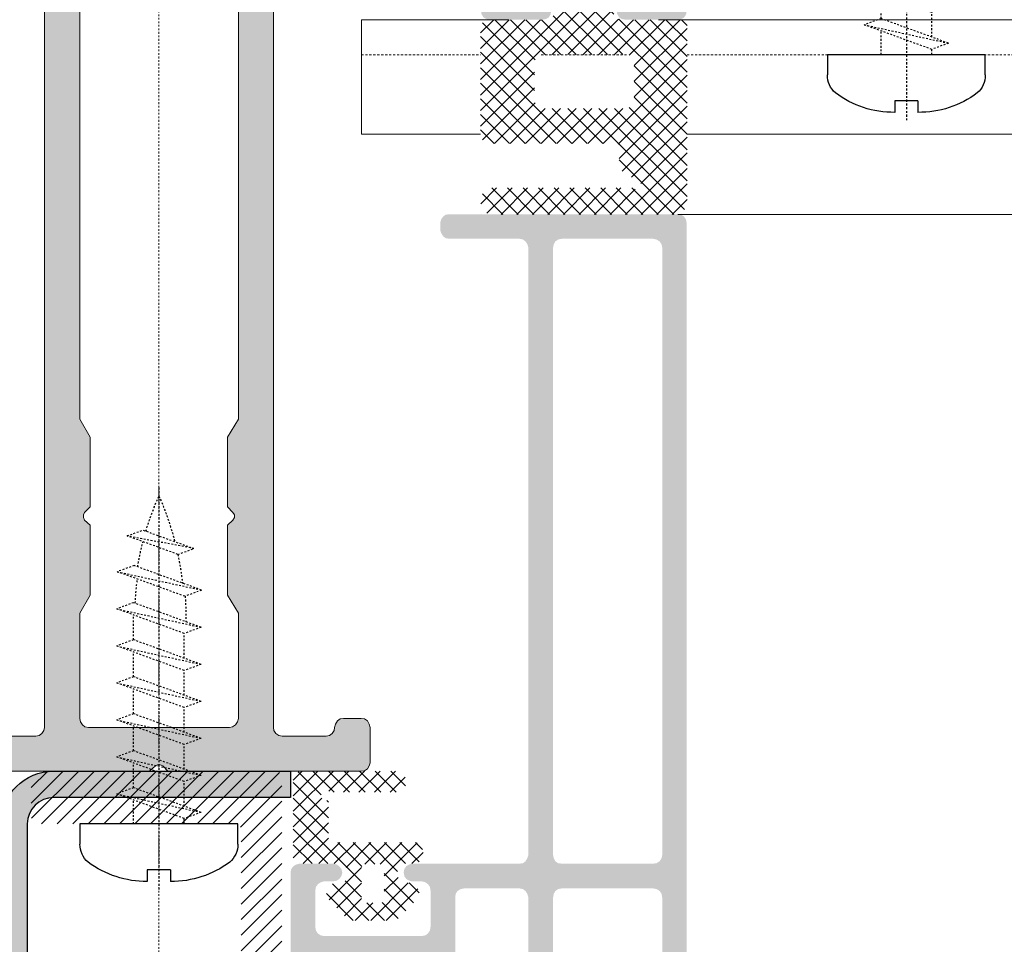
# Model space of a CAD drawing. Header units: millimetres. Extents: x -158258 to 126254, y -16359 to 60195.
# Tile 48 of 173: x -135019 to -134963, y 10550 to 10602. Entities that reach past the tile are written whole.
import ezdxf

# ---------------------------------------------------------------- set-up
doc = ezdxf.new("R2010")
doc.units = ezdxf.units.MM
doc.header["$LTSCALE"] = 0.1
doc.header["$MEASUREMENT"] = 0
doc.linetypes.add('CENTER', pattern=[2, 1.25, -0.25, 0.25, -0.25])
doc.linetypes.add('HIDDEN', pattern=[0.375, 0.25, -0.125])
for name, color, linetype, lineweight in [('01. Aluminium (Main Structure)', 6, 'Continuous', 5), ('2_Centerline', 1, 'CENTER', 15), ('3_Hatch', 8, 'Continuous', 0)]:
    doc.layers.add(name, color=color, linetype=linetype, lineweight=lineweight)
doc.layers.add('CENTER LINE', color=8, linetype='CENTER')
doc.layers.add('HARDWARES', color=7, linetype='Continuous')
doc.layers.add('Glass in Section', color=7, linetype='Continuous', true_color=0x3affff)
pattern_1 = [(45, (-26191.75418318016, -14950.54475466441), (-0.4419417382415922, 0.4419417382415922), []), (135, (-26191.75418318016, -14950.54475466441), (-0.4419417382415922, -0.4419417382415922), [])]

# ---------------------------------------------------------------- blocks, each defined once
blk = doc.blocks.new('A$C23054C9A')
at = {"layer": '3_Hatch'}
h = blk.add_hatch(color=256, dxfattribs=at)
h.dxf.hatch_style = 1
h.paths.add_polyline_path([(10.36235835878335, 60.5273725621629), (10.36235835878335, 25.99274578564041), (10.32502586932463, 25.82786062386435), (10.21613944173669, 25.645346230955), (10.03258803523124, 25.53542278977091), (9.850073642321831, 25.51675654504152), (4.654635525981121, 25.51675654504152), (4.453454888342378, 25.53542278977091), (4.289606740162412, 25.645346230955), (4.197312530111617, 25.82786062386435), (4.16101705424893, 25.99274578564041), (4.16101705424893, 60.5273725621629), (4.197312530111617, 60.71092396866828), (4.289606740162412, 60.87477211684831), (4.453454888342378, 60.98469555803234), (4.654635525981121, 61.02202804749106), (9.850073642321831, 61.02202804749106), (10.03258803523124, 60.98469555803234), (10.21613944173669, 60.87477211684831), (10.32502586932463, 60.71092396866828)], flags=16)
h.paths.add_polyline_path([(4.16101705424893, 5.890237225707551), (4.106055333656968, 6.091417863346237), (3.996131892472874, 6.256303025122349), (3.84991297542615, 6.366226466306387), (3.648732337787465, 6.402521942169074), (3.246371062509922, 6.402521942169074), (3.063856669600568, 6.366226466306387), (2.898971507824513, 6.256303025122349), (2.789048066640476, 6.091417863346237), (2.752752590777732, 5.890237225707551), (2.752752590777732, 1.902919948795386), (2.69779087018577, 1.701739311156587), (2.587867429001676, 1.536854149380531), (2.441648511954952, 1.426930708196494), (2.240467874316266, 1.408264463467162), (-4.454491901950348, 1.408264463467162), (-4.637006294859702, 1.426930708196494), (-4.801891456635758, 1.536854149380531), (-4.911814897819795, 1.701739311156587), (-4.948110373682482, 1.902919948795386), (-4.948110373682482, 19.49896664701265), (-4.911814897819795, 19.70014728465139), (-4.801891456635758, 19.84636620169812), (-4.637006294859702, 19.95628964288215), (-4.454491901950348, 20.01125136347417), (-1.893068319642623, 20.01125136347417), (-1.710553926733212, 20.04754683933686), (-1.545668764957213, 20.15747028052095), (-1.435745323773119, 20.32235544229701), (-1.399449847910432, 20.50486983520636), (-1.399449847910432, 23.59620736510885), (-1.380783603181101, 23.7973880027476), (-1.271897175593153, 23.96227316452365), (-1.088345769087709, 24.07219660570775), (-0.88716513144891, 24.10849208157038), (2.240467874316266, 24.10849208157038), (2.441648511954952, 24.07219660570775), (2.587867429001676, 23.96227316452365), (2.69779087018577, 23.7973880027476), (2.752752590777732, 23.59620736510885), (2.752752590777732, 19.60889008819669), (2.789048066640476, 19.40770945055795), (2.898971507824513, 19.26149053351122), (3.063856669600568, 19.15156709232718), (3.246371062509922, 19.11527161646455), (3.648732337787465, 19.11527161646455), (3.84991297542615, 19.15156709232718), (3.996131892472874, 19.26149053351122), (4.106055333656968, 19.40770945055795), (4.16101705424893, 19.60889008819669), (4.16101705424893, 23.59620736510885), (4.197312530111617, 23.7973880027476), (4.289606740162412, 23.96227316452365), (4.453454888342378, 24.07219660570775), (4.654635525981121, 24.10849208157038), (9.850073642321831, 24.10849208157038), (10.03258803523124, 24.07219660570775), (10.21613944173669, 23.96227316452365), (10.32502586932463, 23.7973880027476), (10.36235835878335, 23.59620736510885), (10.36235835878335, 1.902919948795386), (10.32502586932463, 1.701739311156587), (10.21613944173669, 1.536854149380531), (10.03258803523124, 1.426930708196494), (9.850073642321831, 1.408264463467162), (4.654635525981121, 1.408264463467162), (4.453454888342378, 1.426930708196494), (4.289606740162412, 1.536854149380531), (4.197312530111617, 1.701739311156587), (4.16101705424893, 1.902919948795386)], flags=16)
h.paths.add_polyline_path([(-6.045270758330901, 4.536934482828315), (-6.35637483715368, 4.225830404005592), (-6.35637483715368, 1.902919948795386), (-6.3937073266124, 1.701739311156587), (-6.502593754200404, 1.536854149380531), (-6.667478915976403, 1.426930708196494), (-6.868659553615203, 1.408264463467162), (-9.246531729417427, 1.408264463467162), (-9.447712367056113, 1.426930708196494), (-9.593931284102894, 1.536854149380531), (-9.70385472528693, 1.701739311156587), (-9.75881644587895, 1.902919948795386), (-9.75881644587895, 2.506461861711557), (-9.795111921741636, 2.688976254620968), (-9.905035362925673, 2.853861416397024), (-10.06992052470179, 2.963784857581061), (-10.25243491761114, 3.000080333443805), (-10.45361555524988, 2.963784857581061), (-10.61850071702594, 2.853861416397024), (-10.72842415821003, 2.688976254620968), (-10.76471963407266, 2.506461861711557), (-10.76471963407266, 0.493618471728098), (-10.72842415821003, 0.3111040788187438), (-10.61850071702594, 0.1462189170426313), (-10.45361555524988, 0.03629547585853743), (-10.25243491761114, -4.035882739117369e-12), (10.25243491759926, -4.035882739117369e-12), (10.453615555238, -0.05496172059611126), (10.59983447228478, -0.1648851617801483), (10.70975791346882, -0.3111040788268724), (10.76471963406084, -0.512284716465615), (10.76471963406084, -1.518187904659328), (10.80101510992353, -1.700702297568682), (10.89227230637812, -1.865587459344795), (11.05715746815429, -1.975510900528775), (11.25833810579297, -1.99314013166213), (11.44085249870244, -1.975510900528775), (11.6057376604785, -1.865587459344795), (11.71566110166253, -1.700702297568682), (11.75195657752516, -1.518187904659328), (11.75195657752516, 61.91800779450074), (11.71566110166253, 62.11918843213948), (11.6057376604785, 62.28407359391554), (11.44085249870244, 62.39296002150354), (11.25833810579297, 62.41162626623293), (-1.746849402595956, 62.41162626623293), (-1.948030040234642, 62.39296002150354), (-2.094248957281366, 62.28407359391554), (-2.20417239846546, 62.11918843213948), (-2.259134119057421, 61.91800779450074), (-2.259134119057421, 61.5156465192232), (-2.20417239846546, 61.3507613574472), (-2.094248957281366, 61.16824696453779), (-1.948030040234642, 61.05832352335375), (-1.746849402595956, 61.02202804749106), (2.240467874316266, 61.02202804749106), (2.441648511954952, 60.98469555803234), (2.587867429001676, 60.87477211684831), (2.69779087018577, 60.71092396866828), (2.752752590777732, 60.5273725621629), (2.752752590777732, 25.99274578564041), (2.69779087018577, 25.82786062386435), (2.587867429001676, 25.645346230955), (2.441648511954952, 25.53542278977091), (2.240467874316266, 25.51675654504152), (-3.832283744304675, 25.51675654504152), (-3.997168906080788, 25.48046106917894), (-4.088426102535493, 25.42549934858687), (-4.179683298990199, 25.37053762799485), (-4.23464501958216, 25.29794667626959), (-4.289606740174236, 25.22431871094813), (-4.308272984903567, 25.13306151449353), (-4.325902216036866, 25.05943354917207), (-4.325902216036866, 24.96817635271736), (-4.308272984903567, 24.87691915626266), (-4.289606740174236, 24.78566195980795), (-4.23464501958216, 24.7120339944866), (-4.179683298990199, 24.63944304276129), (-4.088426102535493, 24.58448132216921), (-3.997168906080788, 24.54818584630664), (-3.88724546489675, 24.51085335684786), (-3.302369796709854, 24.51085335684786), (-3.101189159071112, 24.4558916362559), (-2.953933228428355, 24.34700520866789), (-2.84504680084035, 24.19974927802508), (-2.807714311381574, 23.99856864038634), (-2.807714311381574, 21.9141713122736), (-2.84504680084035, 21.71299067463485), (-2.953933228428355, 21.5481055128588), (-3.101189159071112, 21.43818207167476), (-3.302369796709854, 21.40188659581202), (-8.86283669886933, 21.40188659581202), (-9.045351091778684, 21.43818207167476), (-9.21023625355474, 21.5481055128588), (-9.320159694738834, 21.71299067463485), (-9.356455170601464, 21.9141713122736), (-9.356455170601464, 23.99856864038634), (-9.320159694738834, 24.19974927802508), (-9.21023625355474, 24.34700520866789), (-9.045351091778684, 24.4558916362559), (-8.86283669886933, 24.51085335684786), (-8.331885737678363, 24.51085335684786), (-8.130705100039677, 24.54818584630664), (-7.984486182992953, 24.65707227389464), (-7.874562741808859, 24.80432820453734), (-7.819601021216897, 25.00550884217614), (-7.874562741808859, 25.20668947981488), (-7.984486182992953, 25.35290839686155), (-8.130705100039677, 25.46283183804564), (-8.331885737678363, 25.51675654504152), (-10.25243491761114, 25.51675654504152), (-10.45361555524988, 25.46283183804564), (-10.61850071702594, 25.35290839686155), (-10.72842415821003, 25.20668947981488), (-10.76471963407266, 25.00550884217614), (-10.76471963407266, 17.9081877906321), (-10.72842415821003, 17.70700715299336), (-10.61850071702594, 17.54212199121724), (-10.45361555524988, 17.43219855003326), (-10.25243491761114, 17.39590307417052), (-9.868739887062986, 17.39590307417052), (-9.667559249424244, 17.43219855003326), (-9.48504485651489, 17.54212199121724), (-9.41141689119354, 17.70700715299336), (-9.356455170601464, 17.9081877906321), (-9.356455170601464, 19.49896664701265), (-9.320159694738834, 19.70014728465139), (-9.21023625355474, 19.84636620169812), (-9.045351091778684, 19.95628964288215), (-8.86283669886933, 20.01125136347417), (-6.868659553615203, 20.01125136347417), (-6.667478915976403, 19.95628964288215), (-6.502593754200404, 19.84636620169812), (-6.3937073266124, 19.70014728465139), (-6.35637483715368, 19.49896664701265), (-6.35637483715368, 10.24362030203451), (-6.3937073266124, 10.06110590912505), (-6.502593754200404, 9.896220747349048), (-6.667478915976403, 9.786297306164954), (-6.868659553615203, 9.731335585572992), (-8.86283669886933, 9.731335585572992), (-9.045351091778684, 9.786297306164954), (-9.21023625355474, 9.896220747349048), (-9.320159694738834, 10.06110590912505), (-9.356455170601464, 10.24362030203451), (-9.356455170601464, 11.30448521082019), (-9.41141689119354, 11.4869996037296), (-9.48504485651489, 11.65188476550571), (-9.667559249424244, 11.76180820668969), (-9.868739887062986, 11.79810368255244), (-10.25243491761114, 11.79810368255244), (-10.45361555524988, 11.76180820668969), (-10.61850071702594, 11.65188476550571), (-10.72842415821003, 11.4869996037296), (-10.76471963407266, 11.30448521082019), (-10.76471963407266, 6.987397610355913), (-10.74709040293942, 6.859844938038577), (-10.70975791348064, 6.768587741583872), (-10.65479619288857, 6.694959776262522), (-10.59983447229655, 6.639998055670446), (-10.54590976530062, 6.585036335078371), (-10.47228179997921, 6.548740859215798), (-10.39865383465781, 6.512445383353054), (-10.32606288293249, 6.493779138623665), (-10.25243491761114, 6.493779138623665), (-10.16117772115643, 6.493779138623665), (-10.08858676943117, 6.530074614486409), (-10.01495880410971, 6.567407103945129), (-9.941330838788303, 6.603702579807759), (-9.887406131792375, 6.676293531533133), (-9.8324444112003, 6.74992149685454), (-9.75881644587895, 6.987397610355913), (-9.75881644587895, 7.590939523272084), (-9.70385472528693, 7.792120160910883), (-9.593931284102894, 7.957005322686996), (-9.447712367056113, 8.066928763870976), (-9.246531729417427, 8.085595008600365), (-6.868659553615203, 8.085595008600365), (-6.667478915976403, 8.066928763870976), (-6.502593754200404, 7.957005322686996), (-6.3937073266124, 7.792120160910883), (-6.35637483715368, 7.590939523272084), (-6.35637483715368, 5.268029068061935), (-6.045270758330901, 4.956924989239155), (-5.954013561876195, 4.829372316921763), (-5.954013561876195, 4.664487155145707)])
blk = doc.blocks.new('A$C768C5112')
at = {"layer": '3_Hatch'}
h = blk.add_hatch(color=256, dxfattribs=at)
h.dxf.hatch_style = 1
h.paths.add_polyline_path([(-4.223506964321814, -41.98522546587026), (-3.912497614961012, -41.67421611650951), (-3.912497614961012, -37.70677351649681), (-4.498231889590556, -36.68251605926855), (-4.498231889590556, -2.487038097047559), (-4.461947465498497, -2.304579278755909), (-4.352057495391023, -2.139744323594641), (-4.205883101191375, -2.029854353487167), (-4.004763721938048, -1.993569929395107), (4.004763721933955, -1.993569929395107), (4.188259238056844, -2.029854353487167), (4.35205749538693, -2.139744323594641), (4.461947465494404, -2.304579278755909), (4.516892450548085, -2.487038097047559), (4.516892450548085, -36.68251605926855), (3.894873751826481, -37.70677351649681), (3.894873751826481, -41.67421611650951), (4.205883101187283, -41.98522546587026), (4.297112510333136, -42.13139986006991), (4.297112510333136, -42.27757425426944), (4.205883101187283, -42.42374864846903), (3.894873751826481, -42.71713413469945), (3.894873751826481, -46.6845767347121), (4.516892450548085, -47.70883419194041), (4.516892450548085, -53.70716784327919), (4.461947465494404, -53.8896266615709), (4.35205749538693, -54.05446161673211), (4.188259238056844, -54.16435158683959), (4.004763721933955, -54.2006360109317), (-4.004763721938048, -54.2006360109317), (-4.205883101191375, -54.16435158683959), (-4.352057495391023, -54.05446161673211), (-4.461947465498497, -53.8896266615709), (-4.498231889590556, -53.70716784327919), (-4.498231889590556, -47.70883419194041), (-3.912497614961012, -46.6845767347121), (-3.912497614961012, -42.71713413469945), (-4.223506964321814, -42.42374864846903), (-4.278451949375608, -42.27757425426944), (-4.278451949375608, -42.13139986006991)], flags=16)
h.paths.add_polyline_path([(10.03938179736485, -54.01714049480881), (9.984436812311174, -54.2006360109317), (9.965776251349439, -54.38309482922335), (9.856922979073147, -54.54792978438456), (9.692088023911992, -54.65781975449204), (9.509629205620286, -54.69410417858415), (7.003930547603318, -54.69410417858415), (6.821471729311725, -54.65781975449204), (6.637976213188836, -54.54792978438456), (6.528086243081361, -54.38309482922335), (6.510462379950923, -54.2006360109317), (6.510462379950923, -2.487038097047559), (6.528086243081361, -2.304579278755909), (6.637976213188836, -2.139744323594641), (6.821471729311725, -2.029854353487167), (7.003930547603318, -1.993569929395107), (11.88677733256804, -1.993569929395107), (12.17912612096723, -1.682560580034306), (12.32530051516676, -1.591331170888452), (12.47147490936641, -1.591331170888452), (12.59898874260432, -1.682560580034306), (12.92865865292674, -1.993569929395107), (27.50255676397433, -1.993569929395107), (27.68605228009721, -2.029854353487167), (27.86851109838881, -2.139744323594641), (27.95974050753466, -2.304579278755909), (27.99602493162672, -2.487038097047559), (27.99602493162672, -6.985269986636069), (27.95974050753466, -7.186389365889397), (27.86851109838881, -7.351224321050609), (27.68605228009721, -7.461114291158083), (27.50255676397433, -7.497398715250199), (18.81710233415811, -7.497398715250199), (18.61598295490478, -7.533683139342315), (18.45114799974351, -7.64357310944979), (18.34125802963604, -7.808408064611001), (18.30497360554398, -8.009527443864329), (18.30497360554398, -13.47707180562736), (18.34125802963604, -13.67819118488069), (18.45114799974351, -13.86065000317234), (18.61598295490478, -13.95291611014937), (18.81710233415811, -13.98920053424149), (21.79760859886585, -13.98920053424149), (21.99872797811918, -13.95291611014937), (22.16356293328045, -13.86065000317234), (22.27241620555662, -13.67819118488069), (22.29107676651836, -13.47707180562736), (22.29107676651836, -13.00122750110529), (22.27241620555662, -12.80010812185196), (22.16356293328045, -12.65393372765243), (21.99872797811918, -12.5440437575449), (21.79760859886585, -12.49013547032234), (20.80963556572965, -12.49013547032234), (20.60851618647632, -12.4528143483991), (20.46234179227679, -12.34292437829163), (20.35245182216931, -12.19674998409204), (20.29750683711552, -11.99563060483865), (20.29750683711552, -10.00309737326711), (20.35245182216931, -9.801977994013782), (20.46234179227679, -9.655803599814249), (20.60851618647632, -9.545913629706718), (20.80963556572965, -9.49096864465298), (23.64396743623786, -9.49096864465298), (23.93735292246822, -9.179959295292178), (24.08352731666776, -9.106353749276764), (24.2297017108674, -9.106353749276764), (24.35721554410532, -9.179959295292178), (24.68688545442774, -9.49096864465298), (27.50255676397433, -9.49096864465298), (27.68605228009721, -9.545913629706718), (27.86851109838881, -9.655803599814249), (27.95974050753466, -9.801977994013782), (27.99602493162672, -10.00309737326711), (27.99602493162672, -11.99563060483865), (27.95974050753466, -12.19674998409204), (27.86851109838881, -12.34292437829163), (27.68605228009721, -12.4528143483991), (27.50255676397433, -12.49013547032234), (26.51562042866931, -12.49013547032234), (26.31450104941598, -12.5440437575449), (26.16832665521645, -12.65393372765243), (26.05843668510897, -12.80010812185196), (26.00349170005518, -13.00122750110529), (26.00349170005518, -13.47707180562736), (26.05843668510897, -13.67819118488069), (26.16832665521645, -13.86065000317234), (26.31450104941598, -13.95291611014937), (26.51562042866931, -13.98920053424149), (29.51375055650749, -13.98920053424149), (29.69724607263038, -13.95291611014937), (29.86208102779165, -13.86065000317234), (29.97093430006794, -13.67819118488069), (29.98959486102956, -13.47707180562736), (29.97093430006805, 81.00442663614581), (29.86208102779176, 81.1879221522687), (29.77966355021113, 81.24286713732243), (29.69724607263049, 81.29781212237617), (29.60549831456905, 81.3066240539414), (29.5137505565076, 81.31543598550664), (-29.51375055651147, 81.31543598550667), (-29.7148699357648, 81.2978121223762), (-29.86104432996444, 81.18792215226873), (-29.97093430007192, 81.00442663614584), (-30.00721872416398, 80.84062837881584), (-30.00721872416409, -13.47707180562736), (-29.97093430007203, -13.67819118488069), (-29.86104432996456, -13.86065000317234), (-29.71486993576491, -13.95291611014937), (-29.51375055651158, -13.98920053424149), (-26.4959231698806, -13.98920053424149), (-26.31346435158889, -13.95291611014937), (-26.14862939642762, -13.86065000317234), (-26.03873942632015, -13.67819118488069), (-26.00245500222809, -13.47707180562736), (-26.00245500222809, -13.00122750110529), (-26.03873942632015, -12.80010812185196), (-26.14862939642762, -12.65393372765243), (-26.31346435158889, -12.5440437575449), (-26.4959231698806, -12.49013547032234), (-27.52018062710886, -12.49013547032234), (-27.68501558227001, -12.4528143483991), (-27.86747440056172, -12.34292437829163), (-27.97736437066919, -12.19674998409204), (-28.01364879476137, -11.99563060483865), (-28.01364879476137, -10.00309737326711), (-27.97736437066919, -9.801977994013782), (-27.86747440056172, -9.655803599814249), (-27.68501558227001, -9.545913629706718), (-27.52018062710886, -9.49096864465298), (-24.68584875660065, -9.49096864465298), (-24.37483940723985, -9.179959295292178), (-24.24732557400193, -9.106353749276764), (-24.06383005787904, -9.106353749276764), (-23.93631622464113, -9.179959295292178), (-23.62530687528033, -9.49096864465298), (-20.80963556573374, -9.49096864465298), (-20.60851618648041, -9.545913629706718), (-20.44368123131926, -9.655803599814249), (-20.33379126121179, -9.801977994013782), (-20.29750683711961, -10.00309737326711), (-20.29750683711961, -11.99563060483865), (-20.33379126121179, -12.19674998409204), (-20.44368123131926, -12.34292437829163), (-20.60851618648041, -12.4528143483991), (-20.80963556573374, -12.49013547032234), (-21.81523246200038, -12.49013547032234), (-22.01635184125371, -12.5440437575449), (-22.16252623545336, -12.65393372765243), (-22.27241620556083, -12.80010812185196), (-22.30870062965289, -13.00122750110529), (-22.30870062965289, -13.47707180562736), (-22.27241620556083, -13.67819118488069), (-22.16252623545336, -13.86065000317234), (-22.01635184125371, -13.95291611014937), (-21.81523246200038, -13.98920053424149), (-18.79740507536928, -13.98920053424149), (-18.61494625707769, -13.95291611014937), (-18.45011130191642, -13.86065000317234), (-18.34125802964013, -13.67819118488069), (-18.30393690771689, -13.47707180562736), (-18.30393690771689, -8.009527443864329), (-18.34125802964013, -7.808408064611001), (-18.45011130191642, -7.64357310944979), (-18.61494625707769, -7.533683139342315), (-18.79740507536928, -7.497398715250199), (-27.52018062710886, -7.497398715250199), (-27.68501558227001, -7.461114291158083), (-27.86747440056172, -7.351224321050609), (-27.97736437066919, -7.186389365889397), (-28.01364879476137, -6.985269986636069), (-28.01364879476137, -2.487038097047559), (-27.97736437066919, -2.304579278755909), (-27.86747440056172, -2.139744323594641), (-27.68501558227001, -2.029854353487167), (-27.52018062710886, -1.993569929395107), (-12.92762195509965, -1.993569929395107), (-12.61764930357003, -1.682560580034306), (-12.48909877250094, -1.591331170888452), (-12.3429243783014, -1.591331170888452), (-12.17808942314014, -1.682560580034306), (-11.86708007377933, -1.993569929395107), (-7.002893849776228, -1.993569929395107), (-6.801774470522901, -2.029854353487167), (-6.655600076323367, -2.139744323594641), (-6.545710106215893, -2.304579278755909), (-6.509425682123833, -2.487038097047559), (-6.509425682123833, -54.2006360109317), (-6.545710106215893, -54.38309482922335), (-6.655600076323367, -54.54792978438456), (-6.801774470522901, -54.65781975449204), (-7.002893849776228, -54.69410417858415), (-9.508592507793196, -54.69410417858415), (-9.709711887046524, -54.65781975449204), (-9.855886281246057, -54.54792978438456), (-9.965776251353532, -54.38309482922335), (-10.0020606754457, -54.2006360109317), (-10.03834509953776, -54.01714049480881), (-10.14823506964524, -53.83468167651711), (-10.31307002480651, -53.72479170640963), (-10.4955288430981, -53.70716784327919), (-11.50216243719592, -53.70716784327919), (-11.70328181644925, -53.72479170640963), (-11.8494562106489, -53.83468167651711), (-11.95934618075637, -54.01714049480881), (-12.01325446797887, -54.2006360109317), (-12.01325446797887, -56.21182980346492), (-11.95934618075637, -56.39532531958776), (-11.8494562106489, -56.55912357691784), (-11.70328181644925, -56.66901354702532), (-11.50216243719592, -56.68767410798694), (-0.5297525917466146, -56.68767410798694), (-0.201119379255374, -56.39532531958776), (-0.07256884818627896, -56.3217197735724), (0.07360554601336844, -56.3217197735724), (0.2197799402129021, -56.39532531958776), (0.5121287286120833, -56.68767410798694), (11.50216243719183, -56.68767410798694), (11.68565795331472, -56.66901354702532), (11.8494562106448, -56.55912357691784), (11.95934618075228, -56.39532531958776), (12.01429116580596, -56.21182980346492), (12.01429116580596, -54.2006360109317), (11.95934618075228, -54.01714049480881), (11.8494562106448, -53.83468167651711), (11.68565795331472, -53.72479170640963), (11.50216243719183, -53.70716784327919), (10.4965655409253, -53.70716784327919), (10.29544616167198, -53.72479170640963), (10.14927176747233, -53.83468167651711)])
h.paths.add_polyline_path([(27.99602493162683, 77.82280099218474), (27.95974050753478, 78.0062965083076), (27.86851109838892, 78.1887553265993), (27.68605228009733, 78.29864529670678), (27.50255676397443, 78.33492972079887), (-27.52018062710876, 78.3349297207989), (-27.6850155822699, 78.29864529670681), (-27.8674744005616, 78.18875532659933), (-27.97736437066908, 78.00629650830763), (-28.01364879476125, 77.82280099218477), (-28.01364879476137, 0.5121287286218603), (-27.97736437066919, 0.3110093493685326), (-27.86747440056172, 0.1648349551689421), (-27.68501558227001, 0.05494498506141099), (-27.52018062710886, 7.73070496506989e-12), (27.50255676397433, 7.73070496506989e-12), (27.68605228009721, 0.05494498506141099), (27.86851109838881, 0.1648349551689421), (27.95974050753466, 0.3110093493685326), (27.99602493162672, 0.5121287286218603)], flags=16)
at = {"layer": '01. Aluminium (Main Structure)', "linetype": 'ByBlock'}
for p, q in [((-6.509425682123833, -2.487038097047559), (-6.509425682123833, -54.2006360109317)), ((-4.498231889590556, -36.68251605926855), (-4.498231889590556, -2.487038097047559)), ((4.516892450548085, -2.487038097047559), (4.516892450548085, -36.68251605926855)), ((6.510462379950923, -54.2006360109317), (6.510462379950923, -2.487038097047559)), ((-3.912497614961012, -37.70677351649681), (-4.498231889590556, -36.68251605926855)), ((4.516892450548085, -36.68251605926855), (3.894873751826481, -37.70677351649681)), ((-3.912497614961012, -41.67421611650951), (-3.912497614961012, -37.70677351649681)), ((3.894873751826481, -37.70677351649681), (3.894873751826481, -41.67421611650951)), ((-4.223506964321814, -41.98522546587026), (-3.912497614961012, -41.67421611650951)), ((3.894873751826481, -41.67421611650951), (4.205883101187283, -41.98522546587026)), ((-4.278451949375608, -42.13139986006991), (-4.223506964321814, -41.98522546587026)), ((-4.278451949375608, -42.27757425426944), (-4.278451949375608, -42.13139986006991)), ((-4.223506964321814, -42.42374864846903), (-4.278451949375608, -42.27757425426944)), ((-3.912497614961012, -42.71713413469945), (-4.223506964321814, -42.42374864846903)), ((4.205883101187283, -42.42374864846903), (3.894873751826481, -42.71713413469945)), ((4.205883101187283, -41.98522546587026), (4.297112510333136, -42.13139986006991)), ((4.297112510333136, -42.27757425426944), (4.205883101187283, -42.42374864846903)), ((4.297112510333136, -42.13139986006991), (4.297112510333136, -42.27757425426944)), ((-3.912497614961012, -46.6845767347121), (-3.912497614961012, -42.71713413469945)), ((3.894873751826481, -42.71713413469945), (3.894873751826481, -46.6845767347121)), ((-4.498231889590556, -47.70883419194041), (-3.912497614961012, -46.6845767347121)), ((3.894873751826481, -46.6845767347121), (4.516892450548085, -47.70883419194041)), ((-4.498231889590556, -53.70716784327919), (-4.498231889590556, -47.70883419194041)), ((4.516892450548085, -47.70883419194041), (4.516892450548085, -53.70716784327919)), ((-4.461947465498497, -53.8896266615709), (-4.498231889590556, -53.70716784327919)), ((4.516892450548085, -53.70716784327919), (4.461947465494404, -53.8896266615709)), ((10.14927176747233, -53.83468167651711), (10.29544616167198, -53.72479170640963)), ((10.29544616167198, -53.72479170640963), (10.4965655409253, -53.70716784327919)), ((10.4965655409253, -53.70716784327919), (11.50216243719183, -53.70716784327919)), ((11.50216243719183, -53.70716784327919), (11.68565795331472, -53.72479170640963)), ((11.68565795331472, -53.72479170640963), (11.8494562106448, -53.83468167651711)), ((-6.509425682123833, -54.2006360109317), (-6.545710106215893, -54.38309482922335)), ((-4.352057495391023, -54.05446161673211), (-4.461947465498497, -53.8896266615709)), ((-4.205883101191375, -54.16435158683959), (-4.352057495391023, -54.05446161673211)), ((-4.004763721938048, -54.2006360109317), (-4.205883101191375, -54.16435158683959)), ((4.004763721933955, -54.2006360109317), (-4.004763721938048, -54.2006360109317)), ((4.188259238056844, -54.16435158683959), (4.004763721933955, -54.2006360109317)), ((4.35205749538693, -54.05446161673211), (4.188259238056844, -54.16435158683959)), ((4.461947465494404, -53.8896266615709), (4.35205749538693, -54.05446161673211)), ((6.528086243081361, -54.38309482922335), (6.510462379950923, -54.2006360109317)), ((9.984436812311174, -54.2006360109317), (9.965776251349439, -54.38309482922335)), ((9.984436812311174, -54.2006360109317), (10.03938179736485, -54.01714049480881)), ((10.03938179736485, -54.01714049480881), (10.14927176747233, -53.83468167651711)), ((11.8494562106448, -53.83468167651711), (11.95934618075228, -54.01714049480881)), ((11.95934618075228, -54.01714049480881), (12.01429116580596, -54.2006360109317)), ((12.01429116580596, -54.2006360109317), (12.01429116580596, -56.21182980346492)), ((-7.002893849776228, -54.69410417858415), (-9.508592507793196, -54.69410417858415)), ((-6.801774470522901, -54.65781975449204), (-7.002893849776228, -54.69410417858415)), ((-6.655600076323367, -54.54792978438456), (-6.801774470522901, -54.65781975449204)), ((-6.545710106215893, -54.38309482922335), (-6.655600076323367, -54.54792978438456)), ((6.637976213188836, -54.54792978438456), (6.528086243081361, -54.38309482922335)), ((6.821471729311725, -54.65781975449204), (6.637976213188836, -54.54792978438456)), ((7.003930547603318, -54.69410417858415), (6.821471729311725, -54.65781975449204)), ((9.509629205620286, -54.69410417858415), (7.003930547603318, -54.69410417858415)), ((9.692088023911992, -54.65781975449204), (9.509629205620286, -54.69410417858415)), ((9.856922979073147, -54.54792978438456), (9.692088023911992, -54.65781975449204)), ((9.965776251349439, -54.38309482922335), (9.856922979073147, -54.54792978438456)), ((-0.5297525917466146, -56.68767410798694), (-0.201119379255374, -56.39532531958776)), ((-0.201119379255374, -56.39532531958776), (-0.07256884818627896, -56.3217197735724)), ((-0.07256884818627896, -56.3217197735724), (0.07360554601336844, -56.3217197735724)), ((0.07360554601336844, -56.3217197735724), (0.2197799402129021, -56.39532531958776)), ((0.2197799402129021, -56.39532531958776), (0.5121287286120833, -56.68767410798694)), ((11.95934618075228, -56.39532531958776), (11.8494562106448, -56.55912357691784)), ((12.01429116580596, -56.21182980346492), (11.95934618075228, -56.39532531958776)), ((-11.50216243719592, -56.68767410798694), (-0.5297525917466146, -56.68767410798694)), ((0.5121287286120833, -56.68767410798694), (11.50216243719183, -56.68767410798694)), ((11.68565795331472, -56.66901354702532), (11.50216243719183, -56.68767410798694)), ((11.8494562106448, -56.55912357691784), (11.68565795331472, -56.66901354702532))]:
    blk.add_line(p, q, dxfattribs=at)
blk = doc.blocks.new('A$C096C0FB7')
at = {"layer": '3_Hatch'}
h = blk.add_hatch(dxfattribs=at)
h.set_pattern_fill('ANSI31', color=256, scale=5)
h.set_pattern_definition([(45, (-26191.75418318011, -15010.31870583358), (-0.4419417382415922, 0.4419417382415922), [])])
h.paths.add_polyline_path([(9.477403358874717, -15.45374932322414), (9.495029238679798, -15.59994044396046), (9.495029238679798, -17.31898213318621), (9.513691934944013, -17.46517325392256), (9.60493178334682, -17.57507579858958), (9.733497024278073, -17.66631564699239), (9.897314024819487, -17.70364103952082), (11.48882728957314, -17.70364103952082), (11.65368110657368, -17.66631564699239), (11.7812095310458, -17.57507579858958), (11.87244937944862, -17.46517325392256), (11.89111207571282, -17.31898213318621), (11.89111207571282, -8.486342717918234), (11.87244937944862, -8.339114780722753), (11.7812095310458, -8.211586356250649), (11.65368110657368, -8.120346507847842), (11.48882728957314, -8.101683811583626), (9.897314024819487, -8.101683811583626), (9.733497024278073, -8.120346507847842), (9.60493178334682, -8.211586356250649), (9.513691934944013, -8.339114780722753), (9.495029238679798, -8.486342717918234), (9.495029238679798, -10.20538440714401), (9.477403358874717, -10.35157552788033), (9.385126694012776, -10.49776664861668), (9.257598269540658, -10.57034380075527), (9.111407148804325, -10.6076691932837), (7.392365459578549, -10.6076691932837), (7.246174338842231, -10.57034380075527), (7.099983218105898, -10.49776664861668), (7.026369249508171, -10.35157552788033), (6.990080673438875, -10.20538440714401), (6.990080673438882, 2.614851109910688), (6.971417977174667, 2.761042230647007), (6.880178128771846, 2.889607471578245), (6.751612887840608, 2.980847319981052), (6.605421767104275, 2.999510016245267), (-6.873192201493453, 2.999510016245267), (-7.019383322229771, 2.980847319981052), (-7.146911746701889, 2.889607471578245), (-7.22052571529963, 2.761042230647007), (-7.256814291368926, 2.614851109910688), (-7.256814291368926, 0.4209474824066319), (-7.22052571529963, 0.2560936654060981), (-7.146911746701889, 0.1275284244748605), (-7.019383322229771, 0.03628857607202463), (-6.873192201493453, 2.700062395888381e-12), (4.301615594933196, 2.700062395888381e-12), (4.447806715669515, -0.01866269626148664), (4.575335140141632, -0.1099025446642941), (4.667611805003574, -0.237430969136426), (4.685237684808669, -0.4022847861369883), (4.685237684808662, -12.71033297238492), (4.703900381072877, -12.83889821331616), (4.721526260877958, -13.09499187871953), (4.77647753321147, -13.33242284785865), (4.850091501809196, -13.56985381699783), (4.941331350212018, -13.78965890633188), (5.05123389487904, -14.00946399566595), (5.197425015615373, -14.19194369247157), (5.343616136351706, -14.39308608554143), (5.50846995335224, -14.55793990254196), (5.690949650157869, -14.70413102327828), (5.892092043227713, -14.8503221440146), (6.111897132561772, -14.96022468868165), (6.331702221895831, -15.05146453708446), (6.569133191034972, -15.12404168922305), (6.806564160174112, -15.17899296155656), (7.062657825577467, -15.19765565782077), (7.191223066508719, -15.19765565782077), (9.111407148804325, -15.19765565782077), (9.257598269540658, -15.23394423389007), (9.385126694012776, -15.3075582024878)])
blk = doc.blocks.new('*U1030')
at = {"layer": 'CENTER LINE', "linetype": 'CENTER'}
blk.add_line((0, -19.12470507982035), (0, 3.774010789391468), dxfattribs=at)
at = {"layer": 'HARDWARES', "linetype": 'Continuous'}
for p, q in [((-0.6609298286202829, 2.613080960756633), (-0.6609298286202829, 3.274010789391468)), ((0.6609298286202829, 2.613080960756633), (0.6609298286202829, 3.274010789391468)), ((0.6609298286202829, 2.613080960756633), (-0.6609298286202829, 2.613080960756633)), ((-4.488571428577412, 0), (-4.488571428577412, 1.150185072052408)), ((4.488571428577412, 1.150184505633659), (4.488571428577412, 0)), ((4.488571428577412, 0), (-4.488571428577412, 0))]:
    blk.add_line(p, q, dxfattribs=at)
at = {"layer": 'HARDWARES'}
for p, q in [((4.488571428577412, 0.817582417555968), (4.488571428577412, 0)), ((4.488571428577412, 0), (-4.488571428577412, 0))]:
    blk.add_line(p, q, dxfattribs=at)
at = {"layer": 'HARDWARES', "linetype": 'HIDDEN'}
for p, q in [((1.440000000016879, 0), (1.440000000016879, -0.3061200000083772)), ((1.440000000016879, -1.004879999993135), (1.440000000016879, -2.408519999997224)), ((-1.440000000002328, -2.053199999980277), (-1.440000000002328, -3.456749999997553)), ((1.440000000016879, -3.107279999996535), (1.440000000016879, -4.510920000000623)), ((-1.440000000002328, -4.155599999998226), (-1.440000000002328, -5.559150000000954)), ((1.440000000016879, -5.209680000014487), (1.440000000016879, -6.613320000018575)), ((-1.440000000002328, -6.258000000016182), (-1.440000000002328, -7.661550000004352)), ((1.440000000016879, -7.312080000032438), (1.440000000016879, -8.715720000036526)), ((-1.440000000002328, -8.360400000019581), (-1.440000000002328, -9.763950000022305)), ((1.440000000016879, -9.414480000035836), (1.440000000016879, -10.81812000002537)), ((-1.440000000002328, -10.46280000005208), (-1.440000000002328, -11.8663500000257)), ((1.076159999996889, -15.31407514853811), (-1.811639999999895, -16.36515514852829)), ((1.986480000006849, -15.64551514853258), (-1.811639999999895, -16.36515514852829)), ((-0.9011999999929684, -16.69647514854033), (1.986480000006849, -15.64551514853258)), ((1.076159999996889, -15.31407514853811), (1.986480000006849, -15.64551514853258)), ((-1.811639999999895, -16.36515514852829), (-0.9011999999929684, -16.69647514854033))]:
    blk.add_line(p, q, dxfattribs=at)
for points in [[(-1.440000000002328, 1.45519e-11), (-1.440000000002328, -1.354349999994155)], [(2.400000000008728, -0.655559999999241), (1.440000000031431, -0.3061199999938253), (-2.399999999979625, -1.703759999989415), (2.400000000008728, -0.655559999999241), (-1.440000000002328, -2.053200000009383), (-2.399999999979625, -1.703759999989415)], [(2.400000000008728, -2.757960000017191), (1.440000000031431, -2.408519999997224), (-2.399999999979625, -3.806160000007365), (2.400000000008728, -2.757960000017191), (-1.440000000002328, -4.155599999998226), (-2.399999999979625, -3.806160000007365)], [(2.400000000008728, -4.860360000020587), (1.440000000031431, -4.510920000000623), (-2.399999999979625, -5.908560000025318), (2.400000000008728, -4.860360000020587), (-1.440000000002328, -6.258000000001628), (-2.399999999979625, -5.908560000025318)], [(2.400000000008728, -6.962760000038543), (1.440000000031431, -6.613320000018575), (-2.399999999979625, -8.010960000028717), (2.400000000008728, -6.962760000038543), (-1.440000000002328, -8.360400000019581), (-2.399999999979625, -8.010960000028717)], [(2.400000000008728, -9.06516000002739), (1.440000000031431, -8.715720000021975), (-2.399999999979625, -10.11336000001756), (2.400000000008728, -9.06516000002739), (-1.440000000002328, -10.46280000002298), (-2.399999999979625, -10.11336000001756)], [(2.400000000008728, -11.17120999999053), (1.440000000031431, -10.82176999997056), (-2.399999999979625, -12.21940999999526), (2.400000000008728, -11.17120999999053), (-1.440000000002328, -12.56885000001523), (-2.399999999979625, -12.21940999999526)], [(2.428054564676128, -13.28330415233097), (1.468054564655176, -12.93386415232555), (-2.371945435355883, -14.33150415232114), (2.428054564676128, -13.28330415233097), (-1.411945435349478, -14.68094415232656), (-2.371945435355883, -14.33150415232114)]]:
    blk.add_lwpolyline(points, dxfattribs=at)
at = {"layer": 'HARDWARES', "linetype": 'Continuous'}
for centre, radius, start, end in [((-0.7055913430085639, -2.297439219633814), 5.571559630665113, 89.54071651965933, 126.6337815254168), ((0.7055912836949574, -2.297439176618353), 5.571559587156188, 53.36621261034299, 90.45928287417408), ((-3.117142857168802, 1.150185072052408), 1.37142857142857, 131.7376037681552, 180), ((3.117142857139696, 1.150184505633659), 1.37142857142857, 0, 48.2623911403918)]:
    blk.add_arc(centre, radius, start, end, dxfattribs=at)
at = {"layer": 'HARDWARES', "linetype": 'HIDDEN'}
for centre, radius, start, end in [((-15.26299043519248, -11.79904749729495), 16.79315957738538, 356.0960692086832, 1.058428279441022), ((15.43309956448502, -11.79904749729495), 16.79315957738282, 182.5080075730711, 187.2926171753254), ((-15.34804499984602, -11.81309849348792), 16.79315957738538, 347.9668111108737, 353.6815361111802), ((15.34804499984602, -11.81309849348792), 16.79315957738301, 189.5794861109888, 194.562172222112), ((-15.34804499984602, -11.81309849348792), 16.79315957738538, 336.0565194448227, 345.4243000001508), ((15.34804499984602, -11.81309849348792), 16.79315957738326, 196.6931290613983, 203.9434805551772)]:
    blk.add_arc(centre, radius, start, end, dxfattribs=at)
blk = doc.blocks.new('*U1025')
at = {"layer": '3_Hatch'}
h = blk.add_hatch(dxfattribs=at)
h.set_pattern_fill('ANSI37', color=256, scale=5)
h.set_pattern_definition(pattern_1)
edge = h.paths.add_edge_path(flags=16)
edge.add_line((27.02557391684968, 102.9922385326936), (27.02557415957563, 100.9353359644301))
edge.add_arc((26.52557415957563, 100.9353358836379), 0.4999999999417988, -89.99998835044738, 9.234974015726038e-06, ccw=False)
edge.add_line((26.52557426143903, 100.4353358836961), (21.84557478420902, 100.4353349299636))
edge.add_arc((21.84557468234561, 100.9353349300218), 0.500000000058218, 180.000009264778, 270.0000116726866, ccw=False)
edge.add_line((21.34557468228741, 100.9353348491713), (21.34557443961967, 102.9922374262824))
edge.add_arc((21.84557443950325, 102.992237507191), 0.4999999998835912, 90.00001155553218, 180.0000092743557, ccw=False)
edge.add_line((21.84557433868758, 103.4922375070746), (26.5255738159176, 103.4922384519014))
edge.add_arc((26.5255739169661, 102.9922384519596), 0.4999999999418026, 9.251437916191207e-06, 90.00001157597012, ccw=False)
edge = h.paths.add_edge_path(flags=16)
edge.add_line((24.45521685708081, 106.0046557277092), (23.85595717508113, 106.0046557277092))
edge.add_arc((23.85595717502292, 106.204655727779), 0.2000000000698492, 180.0000000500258, 270.00000001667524, ccw=False)
edge.add_line((23.65595717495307, 106.2046557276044), (23.65595717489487, 107.997830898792))
edge.add_arc((23.85595717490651, 107.997830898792), 0.2000000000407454, 89.99999995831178, 180, ccw=False)
edge.add_line((23.85595717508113, 108.1978308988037), (24.45521685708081, 108.1978308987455))
edge.add_arc((24.45521685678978, 107.9978308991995), 0.1999999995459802, -1.0005157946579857e-07, 89.99999990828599, ccw=False)
edge.add_line((24.65521685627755, 107.9978308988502), (24.65521685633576, 106.2046557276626))
edge.add_arc((24.45521685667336, 106.2046557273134), 0.1999999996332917, -89.9999999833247, 0, ccw=False)
edge = h.paths.add_edge_path()
edge.add_line((27.44695648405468, 107.7523584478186), (26.02325532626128, 109.0662557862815))
edge.add_arc((25.57475245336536, 108.403801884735), 0.7999999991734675, 55.90071979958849, 90.0000115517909)
edge.add_line((25.57475229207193, 109.2038018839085), (22.7364033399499, 109.2037954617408))
edge.add_arc((22.73640515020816, 108.4037957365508), 0.7999997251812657, 90.00012965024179, 124.0993164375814)
edge.add_line((22.28790201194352, 109.066249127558), (20.86420138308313, 107.7523512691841))
edge.add_arc((21.37337387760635, 107.5368005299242), 0.5529183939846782, 157.055339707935, 290.874653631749)
edge.add_line((21.57039235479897, 107.0201744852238), (22.07039239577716, 107.0195583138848))
edge.add_arc((22.09798023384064, 106.6093163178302), 0.4111685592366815, -14.870583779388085, 93.84721803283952, ccw=False)
edge.add_line((22.49537792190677, 106.5037954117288), (22.4953780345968, 105.9465844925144))
edge.add_arc((21.96392696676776, 105.9888416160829), 0.5331284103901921, 284.2078103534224, 355.45382096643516, ccw=False)
edge.add_line((22.09477775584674, 105.4720205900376), (18.78555449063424, 105.4718928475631))
edge.add_arc((18.78557379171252, 104.9718928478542), 0.5000000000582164, 90.00221174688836, 180.0000107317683)
edge.add_line((18.28557379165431, 104.9718927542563), (18.28557481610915, 98.94549701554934))
edge.add_arc((18.78557481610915, 98.94549710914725), 0.5000000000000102, 180.0000107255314, 270.0000115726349)
edge.add_line((18.78557491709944, 98.44549710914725), (25.97070066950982, 98.44549856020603))
edge.add_arc((25.97070071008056, 98.24549856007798), 0.2000000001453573, 0.014151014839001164, 90.00001162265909, ccw=False)
edge.add_line((26.17070070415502, 98.2455479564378), (26.17070098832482, 97.23222982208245))
edge.add_arc((26.67070098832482, 97.2322299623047), 0.5000000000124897, 180.0000160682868, 237.6970055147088)
edge.add_line((26.40350272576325, 96.80961300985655), (27.17070119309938, 96.32455414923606))
edge.add_arc((27.17070124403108, 96.07455414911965), 0.2500000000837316, -139.3278037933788, 90.00001167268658, ccw=False)
edge.add_line((26.98108857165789, 95.91162154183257), (18.74625662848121, 95.91161987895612))
edge.add_arc((19.12635847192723, 95.16166100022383), 0.8407828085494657, 116.8772705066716, 243.1351245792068)
edge.add_line((18.74641887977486, 94.41161990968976), (29.45537478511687, 94.41162451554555))
edge.add_arc((29.26374881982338, 95.18833341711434), 0.7999982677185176, 283.8589778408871, 342.2292539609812)
edge.add_line((30.02557545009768, 94.94416664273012), (30.0255734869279, 105.2222391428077))
edge.add_arc((29.77557348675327, 105.222239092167), 0.250000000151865, 1.16059855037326e-05, 86.91108207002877)
edge.add_line((29.78904490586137, 105.4718758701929), (26.21636911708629, 105.4720272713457))
edge.add_arc((26.34721969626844, 105.9888483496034), 0.5331284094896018, 184.5462022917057, 255.79221289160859, ccw=False)
edge.add_line((25.81576864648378, 105.9465910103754), (25.81578049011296, 106.5038019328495))
edge.add_arc((26.21088184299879, 106.6117028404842), 0.409570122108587, 85.81573982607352, 195.2748224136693, ccw=False)
edge.add_line((26.2407658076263, 107.0201812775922), (26.7407658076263, 107.0201813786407))
edge.add_arc((26.93778407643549, 107.536807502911), 0.5529183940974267, 249.1253694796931, 382.9446834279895)
h = blk.add_hatch(color=256, dxfattribs=at)
h.dxf.hatch_style = 1
edge = h.paths.add_edge_path()
edge.add_line((-28.50721872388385, 105.4719347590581), (-28.50721872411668, 2.999999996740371))
edge.add_arc((-27.00721872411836, 2.999999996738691), 1.49999999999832, 179.9999999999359, 270.0000000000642)
edge.add_line((-27.00721872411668, 1.499999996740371), (-10.48276726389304, 1.499999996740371))
edge.add_arc((-10.48276726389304, 2.999999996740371), 1.5, 270, 360)
edge.add_line((-8.982767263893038, 2.999999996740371), (-8.982767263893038, 59.77346118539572))
edge.add_arc((-5.982767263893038, 59.77346118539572), 3, 90, 180, ccw=False)
edge.add_line((-5.982767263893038, 62.77346118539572), (7.482767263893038, 62.77346118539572))
edge.add_line((7.482767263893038, 62.77346118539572), (7.482767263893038, 61.27346118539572))
edge.add_line((7.482767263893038, 61.27346118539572), (-5.982767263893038, 61.27346118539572))
edge.add_arc((-5.982767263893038, 59.77346118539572), 1.5, 90, 180)
edge.add_line((-7.482767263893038, 59.77346118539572), (-7.482767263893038, 2.999999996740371))
edge.add_arc((-10.48276726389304, 2.999999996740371), 3, -90, 0, ccw=False)
edge.add_line((-10.48276726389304, -3.259629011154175e-09), (-27.00721872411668, -3.259629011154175e-09))
edge.add_arc((-27.00721872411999, 2.99999999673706), 2.999999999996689, 179.9999999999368, 270.0000000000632, ccw=False)
edge.add_line((-30.00721872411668, 2.999999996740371), (-30.00721872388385, 105.4719347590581))
edge.add_line((-30.00721872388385, 105.4719347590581), (-28.50721872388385, 105.4719347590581))
h = blk.add_hatch(dxfattribs=at)
h.set_pattern_fill('ANSI37', color=256, scale=5)
h.set_pattern_definition(pattern_1)
edge = h.paths.add_edge_path(flags=16)
edge.add_line((11.71182948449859, 57.48166528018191), (12.61184658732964, 57.48166528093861))
edge.add_arc((12.61184658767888, 57.28166528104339), 0.1999999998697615, 0.004996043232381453, 90.00000010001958, ccw=False)
edge.add_line((12.8118465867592, 57.28168272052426), (12.8118465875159, 55.48848926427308))
edge.add_arc((12.61184658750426, 55.48848926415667), 0.2000000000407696, -89.99492090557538, 3.335048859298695e-08, ccw=False)
edge.add_line((12.61186431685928, 55.28848926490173), (11.71184658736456, 55.28848926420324))
edge.add_arc((11.71184658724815, 55.48848926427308), 0.2000000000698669, 180.004788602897, 270.0000000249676, ccw=False)
edge.add_line((11.51184658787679, 55.48847254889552), (11.5118465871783, 57.28166528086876))
edge.add_arc((11.71184658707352, 57.28166528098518), 0.1999999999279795, 90.00489952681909, 180.0000000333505, ccw=False)
edge = h.paths.add_edge_path()
edge.add_line((8.015774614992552, 57.51675181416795), (10.37104660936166, 57.51675181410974))
edge.add_arc((10.07805786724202, 56.87822906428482), 0.7025337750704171, 9.153520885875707, 65.35178514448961, ccw=False)
edge.add_arc((10.24754391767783, 56.93439016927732), 0.5270421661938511, -79.1603621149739, 6.0554573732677, ccw=False)
edge.add_line((10.34665990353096, 56.41675181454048), (9.968458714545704, 56.41675181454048))
edge.add_arc((10.22523102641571, 55.7628239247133), 0.7025337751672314, 111.4380253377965, 167.6362901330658)
edge.add_arc((10.05638690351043, 55.82757227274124), 0.524442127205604, 170.5976928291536, 213.7552192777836)
edge.add_line((9.620355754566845, 55.53616811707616), (10.57499981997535, 54.52224207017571))
edge.add_arc((11.12595784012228, 55.05923349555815), 0.7693598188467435, 224.2645035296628, 270.9894007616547)
edge.add_line((11.13924271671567, 54.28998838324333), (13.21103837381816, 54.28998838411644))
edge.add_arc((13.21102023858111, 55.08998810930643), 0.7999997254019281, 270.001298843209, 304.0993048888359)
edge.add_line((13.6595232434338, 54.42753462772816), (14.70333742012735, 55.53616811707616))
edge.add_arc((14.26730627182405, 55.82757227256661), 0.5244421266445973, 326.2447807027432, 369.4023072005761)
edge.add_arc((14.09846214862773, 55.76282392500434), 0.7025337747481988, 12.36370984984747, 68.5619746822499)
edge.add_line((14.35523446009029, 56.41675181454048), (13.97703327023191, 56.41675181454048))
edge.add_arc((14.07614925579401, 56.93439016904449), 0.5270421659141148, 173.9445444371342, 259.1603621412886, ccw=False)
edge.add_arc((14.24563530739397, 56.87822906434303), 0.7025337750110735, 114.648214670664, 170.846480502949, ccw=False)
edge.add_line((13.95264656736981, 57.51675181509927), (14.61607564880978, 57.51675181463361))
edge.add_arc((14.36620418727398, 58.11675181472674), 0.6499505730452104, 292.609405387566, 427.390594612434)
edge.add_line((14.61607564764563, 58.71675181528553), (9.750206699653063, 58.71675181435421))
edge.add_arc((9.83796264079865, 58.89647074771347), 0.2000000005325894, 187.0701601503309, 243.9739526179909, ccw=False)
edge.add_line((9.639483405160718, 58.87185381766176), (9.639483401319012, 61.00105393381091))
edge.add_arc((9.43948340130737, 61.00105393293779), 0.1999999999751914, 2.501289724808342e-07, 37.03652346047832)
edge.add_arc((9.510029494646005, 61.39429408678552), 0.2869598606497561, 38.63495305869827, 288.0900403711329, ccw=False)
edge.add_line((9.734185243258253, 61.57345926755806), (13.59247883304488, 61.5734607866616))
edge.add_arc((13.43212323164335, 62.17343952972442), 0.6210381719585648, 284.9636218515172, 435.0517186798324)
edge.add_line((13.59231818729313, 62.77346118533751), (8.137962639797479, 62.7734611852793))
edge.add_arc((8.137962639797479, 62.2734611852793), 0.5, 90, 180)
edge.add_line((7.637962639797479, 62.2734611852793), (7.63796264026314, 57.80045421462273))
edge.add_arc((8.012120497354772, 57.90530651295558), 0.388571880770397, 195.6547556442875, 270.5388156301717)
at = {"layer": '2_Centerline', "ltscale": 0.25}
blk.add_lwpolyline([(0, 230.776571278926), (0, 0)], dxfattribs=at)
at = {"layer": '3_Hatch'}
for p, q in [((11.51046238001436, 105.4719347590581), (19.8712906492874, 105.4719347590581)), ((28.39941993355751, 105.4719347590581), (100, 105.4719347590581)), ((11.51046238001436, 98.96775415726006), (18.28557481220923, 98.96775415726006)), ((30.02557468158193, 98.96775415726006), (100, 98.96775415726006)), ((29.50582501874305, 94.41162153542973), (100, 94.41162153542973))]:
    blk.add_line(p, q, dxfattribs=at)
at = {"layer": '3_Hatch', "linetype": 'HIDDEN', "ltscale": 5}
for p, q in [((11.51046238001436, 103.4802959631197), (18.28557404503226, 103.4802959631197)), ((21.73695149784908, 103.4802959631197), (26.6342011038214, 103.4802959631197)), ((30.02557381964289, 103.4802959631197), (100, 103.4802959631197))]:
    blk.add_line(p, q, dxfattribs=at)
at = {"layer": '3_Hatch'}
blk.add_lwpolyline([(11.51046238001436, 105.4719347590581), (11.51046238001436, 98.96775415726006)], dxfattribs=at)
at = {"layer": 'Glass in Section'}
blk.add_lwpolyline([(-28.50721872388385, 105.4719347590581), (-28.50721872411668, 2.999999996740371, 0.4142135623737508), (-27.00721872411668, 1.499999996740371), (-10.48276726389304, 1.499999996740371, 0.414213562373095), (-8.982767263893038, 2.999999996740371), (-8.982767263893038, 59.77346118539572, -0.414213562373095), (-5.982767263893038, 62.77346118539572), (7.482767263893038, 62.77346118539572), (7.482767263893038, 61.27346118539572), (-5.982767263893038, 61.27346118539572, 0.414213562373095), (-7.482767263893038, 59.77346118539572), (-7.482767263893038, 2.999999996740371, -0.414213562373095), (-10.48276726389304, -3.259629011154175e-09), (-27.00721872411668, -3.259629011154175e-09, -0.4142135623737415), (-30.00721872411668, 2.999999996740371), (-30.00721872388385, 105.4719347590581)], format="xyb", close=True, dxfattribs=at)
at = {"layer": '3_Hatch'}
for name, p in [('A$C768C5112', (0, 119.4611352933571)), ('A$C23054C9A', (18.24748691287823, 31.99999526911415)), ('A$C096C0FB7', (0, 59.77395116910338))]:
    blk.add_blockref(name, p, dxfattribs=at)
at = {"layer": 'HARDWARES', "xscale": -1, "rotation": 180}
for p in [(42.48959486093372, 103.4802959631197), (0, 59.77395116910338)]:
    blk.add_blockref('*U1030', p, dxfattribs=at)

msp = doc.modelspace()

# ---------------------------------------------------------------- block references
at = {"layer": '3_Hatch', "transparency": 33554687}
msp.add_blockref('*U1025', (-135010.6848555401, 10497.02365013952), dxfattribs=at)
msp.add_blockref('*U1025', (-135010.6848555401, 10497.02365013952), dxfattribs=at)

doc.saveas('drawing.dxf')
